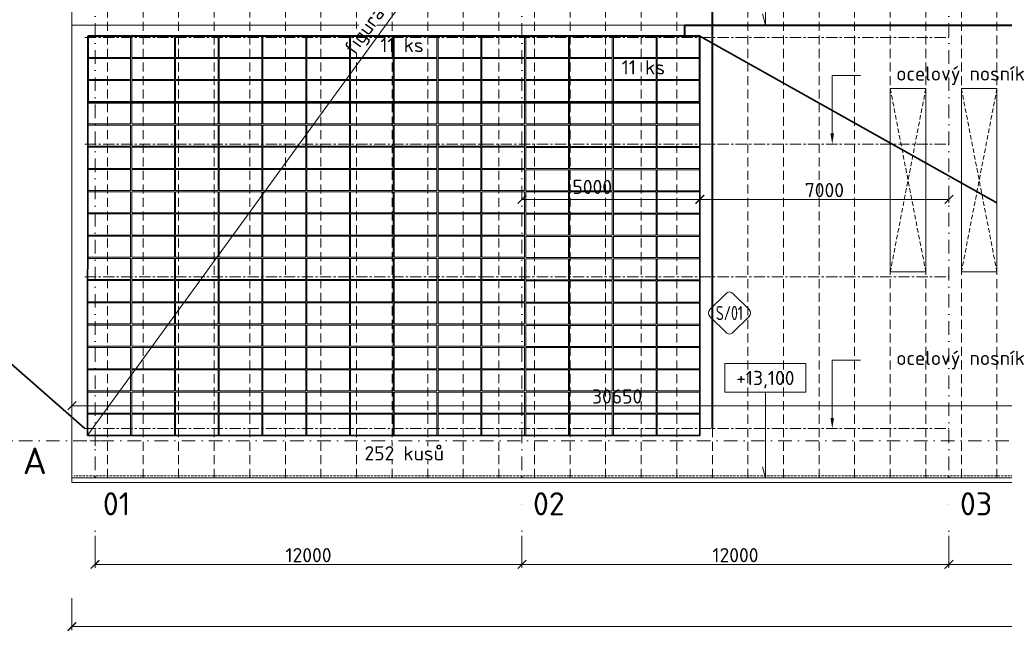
# Model space of a CAD drawing. Header units: millimetres. Extents: x 5450 to 1919026, y -34905 to 130825.
# Tile 2 of 154: x 65670 to 93343, y 24812 to 42020. Entities that reach past the tile are written whole.
import ezdxf
from ezdxf import colors
from ezdxf.entities.mleader import LeaderData, LeaderLine
from ezdxf.enums import TextEntityAlignment as Align
from ezdxf.math import Vec2, Vec3

# ---------------------------------------------------------------- set-up
doc = ezdxf.new("R2010")
doc.units = ezdxf.units.MM
for name, pattern in [('CENTERX2', [101.6, 63.5, -12.7, 12.7, -12.7]), ('DASHDOT', [25.4, 12.7, -6.35, 0, -6.35]), ('DASHED', [19.05, 12.7, -6.35]), ('HIDDEN', [9.525, 6.35, -3.175]), ('ČÁRKOVANÁ', [19.05, 12.7, -6.35])]:
    doc.linetypes.add(name, pattern=pattern)
doc.layers.get('Defpoints').update_dxf_attribs({"color": 8})
for name, color, linetype, lineweight in [('____OK_NWT', 4, 'Continuous', 9), ('___FVE_návrh var.2', 6, 'Continuous', 5), ('A99_N_kce-pod', 7, 'DASHED', 20), ('A99_N_kce-pohl', 1, 'Continuous', 9), ('A99_N_koty-200', 5, 'Continuous', 5), ('A99_N_koty-vysk', 160, 'Continuous', 5), ('A99_N_txt-popis-200', 240, 'Continuous', 5), ('A99_N_txt-popis-50', 240, 'Continuous', 9), ('A99_N_znaceni 200', 5, 'Continuous', 5), ('A99_S_koty-200', 160, 'Continuous', 5), ('A99_S_osy', 1, 'CENTERX2', 5)]:
    doc.layers.add(name, color=color, linetype=linetype, lineweight=lineweight)
doc.styles.add('A99_kota', font='isocpeur.ttf', dxfattribs={"height": 2})
doc.styles.add('A99_popis', font='isocpeur.ttf')
doc.styles.add('ad_popis 100', font='isocpeur.ttf', dxfattribs={"height": 200})
doc.dimstyles.new('A99_kota_200 new', dxfattribs={"dimscale": 200, "dimtxt": 2, "dimasz": 1.2, "dimexe": 0.5, "dimexo": 1.5, "dimgap": 0.3, "dimtad": 1, "dimdec": 0, "dimzin": 3, "dimdsep": 46, "dimtxsty": 'A99_kota', "dimblk": 'ARCHTICK', "dimcen": 2.5, "dimazin": 2, "dimtfac": 0.75, "dimtdec": 0, "dimtmove": 2, "dimatfit": 0, "dimfxl": 4, "dimfxlon": 1, "dimtolj": 1, "dimtzin": 0, "dimlwd": 5, "dimlwe": 5, "dimarcsym": 0})

# ---------------------------------------------------------------- blocks, each defined once
blk = doc.blocks.new('*U20')
at = {"color": 0, "linetype": 'ByBlock'}
for p, q in [((5.7, -4), (5.7, -14.35)), ((5.7, -14.35), (5.29, -12.8))]:
    blk.add_line(p, q, dxfattribs=at)
blk.add_lwpolyline([(0, -4), (11.4, -4), (11.4, 0), (0, 0)], close=True, dxfattribs=at)
at = {"color": 0, "linetype": 'ByBlock', "style": 'A99_kota'}
for tag, p in [('VYSKA', (5.7, -2.24)), ('VYSKA_POPIS1', (5.7, -6.04)), ('VYSKA_POPIS2', (5.9, -9.54)), ('VYSKA_POPIS3', (5.9, -13.04))]:
    blk.add_attdef(tag, text='', height=2, dxfattribs=at).set_placement(p, align=Align.MIDDLE)
blk = doc.blocks.new('*U27')
at = {"color": 0, "linetype": 'ByBlock'}
for p, q in [((5.7, -4), (5.7, -16.06)), ((5.7, -16.06), (5.29, -14.52))]:
    blk.add_line(p, q, dxfattribs=at)
blk.add_lwpolyline([(0, -4), (11.4, -4), (11.4, 0), (0, 0)], close=True, dxfattribs=at)
at = {"color": 0, "linetype": 'ByBlock', "style": 'A99_kota'}
for tag, p in [('VYSKA', (5.7, -2.24)), ('VYSKA_POPIS1', (5.7, -6.04)), ('VYSKA_POPIS2', (5.9, -9.54)), ('VYSKA_POPIS3', (5.9, -13.04))]:
    blk.add_attdef(tag, text='', height=2, dxfattribs=at).set_placement(p, align=Align.MIDDLE)
blk = doc.blocks.new('*U25')
at = {"color": 0}
for p, q in [((-0.72, 4.14), (-4.15, 0.71)), ((4.14, 0.71), (0.71, 4.14)), ((-4.15, -0.72), (-0.72, -4.15)), ((0.71, -4.15), (4.14, -0.72))]:
    blk.add_line(p, q, dxfattribs=at)
for centre, start, end in [((0, 3.42), 45, 135), ((-3.43, 0), 135, 225), ((3.42, 0), 315, 45), ((0, -3.43), 225, 315)]:
    blk.add_arc(centre, 1.01, start, end, dxfattribs=at)
at = {"color": 0, "linetype": 'ByBlock', "style": 'A99_popis', "width": 0.953108}
blk.add_attdef('SKLADBA', text='', height=3, rotation=0.0103, dxfattribs=at).set_placement((-2.86, -1.51), (2.86, -1.5), align=Align.FIT)
blk = doc.blocks.new('_ArchTick')
at = {"color": 0, "linetype": 'ByBlock', "const_width": 0.15}
blk.add_lwpolyline([(-0.5, -0.5), (0.5, 0.5)], dxfattribs=at)
blk = doc.blocks.new('*D1057')
at = {"layer": 'A99_N_koty-200', "color": 0, "linetype": 'Continuous', "lineweight": 5, "transparency": 16777216}
for p, q in [((91787, 27495), (91787, 26595)), ((97787, 27495), (97787, 26595)), ((97787, 26695), (91787, 26695))]:
    blk.add_line(p, q, dxfattribs=at)
at = {"layer": 'Defpoints', "color": 0, "linetype": 'Continuous', "lineweight": 18, "transparency": 16777216}
for p in [(91787, 29570), (97787, 29570), (91787, 26695)]:
    blk.add_point(p, dxfattribs=at)
at = {"layer": 'A99_N_koty-200', "color": 0, "linetype": 'Continuous', "lineweight": 5, "transparency": 16777216, "xscale": 240, "yscale": 240, "zscale": 240, "rotation": 180}
blk.add_blockref('_ArchTick', (91787, 26695), dxfattribs=at)
at = {"layer": 'A99_N_koty-200', "color": 0, "linetype": 'Continuous', "lineweight": 5, "transparency": 16777216, "xscale": 240, "yscale": 240, "zscale": 240}
blk.add_blockref('_ArchTick', (97787, 26695), dxfattribs=at)
at = {"layer": 'A99_N_koty-200', "color": 0, "linetype": 'Continuous', "transparency": 16777216, "insert": (94787, 26955), "char_height": 400, "attachment_point": 5, "style": 'A99_kota'}
blk.add_mtext('\\A1;6000', dxfattribs=at)
blk = doc.blocks.new('*D1059')
at = {"layer": 'A99_N_koty-200', "color": 0, "linetype": 'Continuous', "lineweight": 5, "transparency": 16777216}
for p, q in [((79787, 27495), (79787, 26595)), ((91787, 27495), (91787, 26595)), ((91787, 26695), (79787, 26695))]:
    blk.add_line(p, q, dxfattribs=at)
at = {"layer": 'Defpoints', "color": 0, "linetype": 'Continuous', "lineweight": 18, "transparency": 16777216}
for p in [(79787, 29570), (91787, 29570), (79787, 26695)]:
    blk.add_point(p, dxfattribs=at)
at = {"layer": 'A99_N_koty-200', "color": 0, "linetype": 'Continuous', "lineweight": 5, "transparency": 16777216, "xscale": 240, "yscale": 240, "zscale": 240, "rotation": 180}
blk.add_blockref('_ArchTick', (79787, 26695), dxfattribs=at)
at = {"layer": 'A99_N_koty-200', "color": 0, "linetype": 'Continuous', "lineweight": 5, "transparency": 16777216, "xscale": 240, "yscale": 240, "zscale": 240}
blk.add_blockref('_ArchTick', (91787, 26695), dxfattribs=at)
at = {"layer": 'A99_N_koty-200', "color": 0, "linetype": 'Continuous', "transparency": 16777216, "insert": (85787, 26955), "char_height": 400, "attachment_point": 5, "style": 'A99_kota'}
blk.add_mtext('\\A1;12000', dxfattribs=at)
blk = doc.blocks.new('*D1061')
at = {"layer": 'A99_N_koty-200', "color": 0, "linetype": 'Continuous', "lineweight": 5, "transparency": 16777216}
for p, q in [((67787, 27495), (67787, 26595)), ((79787, 27495), (79787, 26595)), ((79787, 26695), (67787, 26695))]:
    blk.add_line(p, q, dxfattribs=at)
at = {"layer": 'Defpoints', "color": 0, "linetype": 'Continuous', "lineweight": 18, "transparency": 16777216}
for p in [(67787, 29570), (79787, 29570), (67787, 26695)]:
    blk.add_point(p, dxfattribs=at)
at = {"layer": 'A99_N_koty-200', "color": 0, "linetype": 'Continuous', "lineweight": 5, "transparency": 16777216, "xscale": 240, "yscale": 240, "zscale": 240, "rotation": 180}
blk.add_blockref('_ArchTick', (67787, 26695), dxfattribs=at)
at = {"layer": 'A99_N_koty-200', "color": 0, "linetype": 'Continuous', "lineweight": 5, "transparency": 16777216, "xscale": 240, "yscale": 240, "zscale": 240}
blk.add_blockref('_ArchTick', (79787, 26695), dxfattribs=at)
at = {"layer": 'A99_N_koty-200', "color": 0, "linetype": 'Continuous', "transparency": 16777216, "insert": (73787, 26955), "char_height": 400, "attachment_point": 5, "style": 'A99_kota'}
blk.add_mtext('\\A1;12000', dxfattribs=at)
blk = doc.blocks.new('*D1063')
at = {"layer": 'A99_N_koty-200', "color": 0, "linetype": 'Continuous', "lineweight": 5, "transparency": 16777216}
for p, q in [((67137, 25745), (67137, 24845)), ((206663, 25745), (206663, 24845)), ((206663, 24945), (67137, 24945))]:
    blk.add_line(p, q, dxfattribs=at)
at = {"layer": 'Defpoints', "color": 0, "linetype": 'Continuous', "lineweight": 18, "transparency": 16777216}
for p in [(67137, 28875), (206663, 28875), (67137, 24945)]:
    blk.add_point(p, dxfattribs=at)
at = {"layer": 'A99_N_koty-200', "color": 0, "linetype": 'Continuous', "lineweight": 5, "transparency": 16777216, "xscale": 240, "yscale": 240, "zscale": 240, "rotation": 180}
blk.add_blockref('_ArchTick', (67137, 24945), dxfattribs=at)
at = {"layer": 'A99_N_koty-200', "color": 0, "linetype": 'Continuous', "lineweight": 5, "transparency": 16777216, "xscale": 240, "yscale": 240, "zscale": 240}
blk.add_blockref('_ArchTick', (206663, 24945), dxfattribs=at)
at = {"layer": 'A99_N_koty-200', "color": 0, "linetype": 'Continuous', "transparency": 16777216, "insert": (136900, 25205), "char_height": 400, "attachment_point": 5, "style": 'A99_kota'}
blk.add_mtext('\\A1;139526', dxfattribs=at)
blk = doc.blocks.new('*D1243')
at = {"layer": 'A99_N_koty-200', "color": 0, "linetype": 'Continuous', "lineweight": 5, "transparency": 16777216}
for p, q in [((67137, 30360), (67137, 31260)), ((67137, 31160), (97787, 31160)), ((97787, 30360), (97787, 31260))]:
    blk.add_line(p, q, dxfattribs=at)
at = {"layer": 'Defpoints', "color": 0, "linetype": 'Continuous', "lineweight": 18, "transparency": 16777216}
for p in [(97787, 31160), (67137, 29130), (97787, 29090)]:
    blk.add_point(p, dxfattribs=at)
at = {"layer": 'A99_N_koty-200', "color": 0, "linetype": 'Continuous', "lineweight": 5, "transparency": 16777216, "xscale": 240, "yscale": 240, "zscale": 240, "rotation": 180}
blk.add_blockref('_ArchTick', (67137, 31160), dxfattribs=at)
at = {"layer": 'A99_N_koty-200', "color": 0, "linetype": 'Continuous', "lineweight": 5, "transparency": 16777216, "xscale": 240, "yscale": 240, "zscale": 240}
blk.add_blockref('_ArchTick', (97787, 31160), dxfattribs=at)
at = {"layer": 'A99_N_koty-200', "color": 0, "linetype": 'Continuous', "transparency": 16777216, "insert": (82462, 31420), "char_height": 400, "attachment_point": 5, "style": 'A99_kota'}
blk.add_mtext('\\A1;30650', dxfattribs=at)
blk = doc.blocks.new('*D1741')
at = {"layer": 'A99_N_koty-200', "color": 0, "linetype": 'Continuous', "lineweight": 5, "transparency": 16777216}
for p, q in [((79787, 36965), (79787, 37065)), ((79787, 36965), (84787, 36965)), ((84787, 36965), (84787, 36865))]:
    blk.add_line(p, q, dxfattribs=at)
at = {"layer": 'Defpoints', "color": 0, "linetype": 'Continuous', "lineweight": 18, "transparency": 16777216}
for p in [(79787, 36965), (84787, 36965), (84787, 36965)]:
    blk.add_point(p, dxfattribs=at)
at = {"layer": 'A99_N_koty-200', "color": 0, "linetype": 'Continuous', "lineweight": 5, "transparency": 16777216, "xscale": 240, "yscale": 240, "zscale": 240, "rotation": 180}
blk.add_blockref('_ArchTick', (79787, 36965), dxfattribs=at)
at = {"layer": 'A99_N_koty-200', "color": 0, "linetype": 'Continuous', "lineweight": 5, "transparency": 16777216, "xscale": 240, "yscale": 240, "zscale": 240}
blk.add_blockref('_ArchTick', (84787, 36965), dxfattribs=at)
at = {"layer": 'A99_N_koty-200', "color": 0, "linetype": 'Continuous', "transparency": 16777216, "insert": (81762, 37315), "char_height": 400, "attachment_point": 5, "style": 'A99_kota'}
blk.add_mtext('\\A1;5000', dxfattribs=at)
blk = doc.blocks.new('*D1743')
at = {"layer": 'A99_N_koty-200', "color": 0, "linetype": 'Continuous', "lineweight": 5, "transparency": 16777216}
for p, q in [((84787, 36965), (84787, 37065)), ((84787, 36965), (91787, 36965)), ((91787, 36965), (91787, 36865))]:
    blk.add_line(p, q, dxfattribs=at)
at = {"layer": 'Defpoints', "color": 0, "linetype": 'Continuous', "lineweight": 18, "transparency": 16777216}
for p in [(84787, 36965), (91787, 36965), (91787, 36965)]:
    blk.add_point(p, dxfattribs=at)
at = {"layer": 'A99_N_koty-200', "color": 0, "linetype": 'Continuous', "lineweight": 5, "transparency": 16777216, "xscale": 240, "yscale": 240, "zscale": 240, "rotation": 180}
blk.add_blockref('_ArchTick', (84787, 36965), dxfattribs=at)
at = {"layer": 'A99_N_koty-200', "color": 0, "linetype": 'Continuous', "lineweight": 5, "transparency": 16777216, "xscale": 240, "yscale": 240, "zscale": 240}
blk.add_blockref('_ArchTick', (91787, 36965), dxfattribs=at)
at = {"layer": 'A99_N_koty-200', "color": 0, "linetype": 'Continuous', "transparency": 16777216, "insert": (88287, 37225), "char_height": 400, "attachment_point": 5, "style": 'A99_kota'}
blk.add_mtext('\\A1;7000', dxfattribs=at)

msp = doc.modelspace()

# ---------------------------------------------------------------- linework, layer by layer
at = {"layer": '____OK_NWT', "color": 7, "linetype": 'Continuous', "lineweight": 35, "ltscale": 0.5}
msp.add_line((84787.3, 41555), (93137.3, 36867.5), dxfattribs=at)
at = {"layer": '____OK_NWT', "color": 31, "linetype": 'Continuous', "lineweight": 40, "ltscale": 0.5, "true_color": 0xfecc66}
for points in [[(85137.3, 30517.5), (85137.3, 39382.5), (85137.3, 54947.5), (85447, 54945), (84962.3, 54947.5)], [(84367.3, 41555), (84367.3, 41870), (109787.3, 41870)]]:
    msp.add_lwpolyline(points, dxfattribs=at)
at = {"layer": '____OK_NWT', "color": 7, "linetype": 'Continuous', "lineweight": 35, "ltscale": 0.5}
for points in [[(67587.3, 39680), (84787.3, 39680), (84787.3, 30325), (67576.4, 30325), (67587.3, 39680)], [(67504.8, 30517.5), (63882.3, 33692.5)]]:
    msp.add_lwpolyline(points, dxfattribs=at)
at = {"layer": '___FVE_návrh var.2', "linetype": 'Continuous', "lineweight": 5, "ltscale": 0.5}
msp.add_lwpolyline([(67587.3, 30340), (84787.3, 54025)], dxfattribs=at)
at = {"layer": '___FVE_návrh var.2', "color": 3, "lineweight": 5, "ltscale": 2}
for points in [[(68787.3, 41555), (68787.3, 40960), (67587.3, 40960), (67587.3, 41555)], [(70017.3, 41555), (70017.3, 40960), (68817.3, 40960), (68817.3, 41555)], [(71247.3, 41555), (71247.3, 40960), (70047.3, 40960), (70047.3, 41555)], [(72477.3, 41555), (72477.3, 40960), (71277.3, 40960), (71277.3, 41555)], [(73707.3, 41555), (73707.3, 40960), (72507.3, 40960), (72507.3, 41555)], [(78632.3, 41555), (78632.3, 40960), (77432.3, 40960), (77432.3, 41555)], [(79862.3, 41555), (79862.3, 40960), (78662.3, 40960), (78662.3, 41555)], [(79892.3, 40960), (79892.3, 41555), (81092.3, 41555), (81092.3, 40960)], [(68787.3, 40305), (68787.3, 39710), (67587.3, 39710), (67587.3, 40305)], [(70017.3, 40305), (70017.3, 39710), (68817.3, 39710), (68817.3, 40305)], [(71247.3, 40305), (71247.3, 39710), (70047.3, 39710), (70047.3, 40305)], [(72477.3, 40305), (72477.3, 39710), (71277.3, 39710), (71277.3, 40305)], [(73707.3, 40305), (73707.3, 39710), (72507.3, 39710), (72507.3, 40305)], [(74937.3, 40305), (74937.3, 39710), (73737.3, 39710), (73737.3, 40305)], [(76167.3, 40305), (76167.3, 39710), (74967.3, 39710), (74967.3, 40305)], [(77397.3, 40305), (77397.3, 39710), (76197.3, 39710), (76197.3, 40305)], [(78632.3, 40305), (78632.3, 39710), (77432.3, 39710), (77432.3, 40305)], [(79862.3, 40305), (79862.3, 39710), (78662.3, 39710), (78662.3, 40305)], [(68787.3, 36555), (68787.3, 35960), (67587.3, 35960), (67587.3, 36555)], [(71247.3, 36555), (71247.3, 35960), (70047.3, 35960), (70047.3, 36555)], [(73707.3, 36555), (73707.3, 35960), (72507.3, 35960), (72507.3, 36555)], [(76167.3, 36555), (76167.3, 35960), (74967.3, 35960), (74967.3, 36555)], [(78632.3, 36555), (78632.3, 35960), (77432.3, 35960), (77432.3, 36555)], [(79892.3, 35955), (79892.3, 36550), (81092.3, 36550), (81092.3, 35955)], [(82357.3, 35955), (82357.3, 36550), (83557.3, 36550), (83557.3, 35955)], [(68787.3, 35930), (68787.3, 35335), (67587.3, 35335), (67587.3, 35930)], [(71247.3, 35930), (71247.3, 35335), (70047.3, 35335), (70047.3, 35930)], [(73707.3, 35930), (73707.3, 35335), (72507.3, 35335), (72507.3, 35930)], [(76167.3, 35930), (76167.3, 35335), (74967.3, 35335), (74967.3, 35930)], [(78632.3, 35930), (78632.3, 35335), (77432.3, 35335), (77432.3, 35930)], [(79892.3, 35325), (79892.3, 35920), (81092.3, 35920), (81092.3, 35325)], [(82357.3, 35325), (82357.3, 35920), (83557.3, 35920), (83557.3, 35325)], [(68787.3, 35305), (68787.3, 34710), (67587.3, 34710), (67587.3, 35305)], [(71247.3, 35305), (71247.3, 34710), (70047.3, 34710), (70047.3, 35305)], [(73707.3, 35305), (73707.3, 34710), (72507.3, 34710), (72507.3, 35305)], [(76167.3, 35305), (76167.3, 34710), (74967.3, 34710), (74967.3, 35305)], [(78632.3, 35305), (78632.3, 34710), (77432.3, 34710), (77432.3, 35305)], [(79892.3, 34700), (79892.3, 35295), (81092.3, 35295), (81092.3, 34700)], [(82357.3, 34700), (82357.3, 35295), (83557.3, 35295), (83557.3, 34700)], [(68787.3, 34680), (68787.3, 34085), (67587.3, 34085), (67587.3, 34680)], [(71247.3, 34680), (71247.3, 34085), (70047.3, 34085), (70047.3, 34680)], [(73707.3, 34680), (73707.3, 34085), (72507.3, 34085), (72507.3, 34680)], [(76167.3, 34680), (76167.3, 34085), (74967.3, 34085), (74967.3, 34680)], [(78632.3, 34680), (78632.3, 34085), (77432.3, 34085), (77432.3, 34680)], [(79892.3, 34075), (79892.3, 34670), (81092.3, 34670), (81092.3, 34075)], [(82357.3, 34075), (82357.3, 34670), (83557.3, 34670), (83557.3, 34075)], [(68787.3, 34055), (68787.3, 33460), (67587.3, 33460), (67587.3, 34055)], [(71247.3, 34055), (71247.3, 33460), (70047.3, 33460), (70047.3, 34055)], [(73707.3, 34055), (73707.3, 33460), (72507.3, 33460), (72507.3, 34055)], [(76167.3, 34055), (76167.3, 33460), (74967.3, 33460), (74967.3, 34055)], [(78632.3, 34055), (78632.3, 33460), (77432.3, 33460), (77432.3, 34055)], [(79892.3, 33450), (79892.3, 34045), (81092.3, 34045), (81092.3, 33450)], [(82357.3, 33450), (82357.3, 34045), (83557.3, 34045), (83557.3, 33450)], [(68787.3, 33430), (68787.3, 32835), (67587.3, 32835), (67587.3, 33430)], [(71247.3, 33430), (71247.3, 32835), (70047.3, 32835), (70047.3, 33430)], [(73707.3, 33430), (73707.3, 32835), (72507.3, 32835), (72507.3, 33430)], [(76167.3, 33430), (76167.3, 32835), (74967.3, 32835), (74967.3, 33430)], [(78632.3, 33430), (78632.3, 32835), (77432.3, 32835), (77432.3, 33430)], [(79892.3, 32825), (79892.3, 33420), (81092.3, 33420), (81092.3, 32825)], [(82357.3, 32825), (82357.3, 33420), (83557.3, 33420), (83557.3, 32825)], [(68787.3, 32795), (68787.3, 32200), (67587.3, 32200), (67587.3, 32795)], [(71247.3, 32795), (71247.3, 32200), (70047.3, 32200), (70047.3, 32795)], [(73707.3, 32795), (73707.3, 32200), (72507.3, 32200), (72507.3, 32795)], [(76167.3, 32795), (76167.3, 32200), (74967.3, 32200), (74967.3, 32795)], [(78632.3, 32795), (78632.3, 32200), (77432.3, 32200), (77432.3, 32795)], [(79892.3, 32200), (79892.3, 32795), (81092.3, 32795), (81092.3, 32200)], [(82357.3, 32200), (82357.3, 32795), (83557.3, 32795), (83557.3, 32200)], [(68787.3, 32170), (68787.3, 31575), (67587.3, 31575), (67587.3, 32170)], [(71247.3, 32170), (71247.3, 31575), (70047.3, 31575), (70047.3, 32170)], [(73707.3, 32170), (73707.3, 31575), (72507.3, 31575), (72507.3, 32170)], [(76167.3, 32170), (76167.3, 31575), (74967.3, 31575), (74967.3, 32170)], [(78632.3, 32170), (78632.3, 31575), (77432.3, 31575), (77432.3, 32170)], [(79892.3, 31575), (79892.3, 32170), (81092.3, 32170), (81092.3, 31575)], [(82357.3, 31575), (82357.3, 32170), (83557.3, 32170), (83557.3, 31575)], [(68787.3, 31545), (68787.3, 30950), (67587.3, 30950), (67587.3, 31545)], [(71247.3, 31545), (71247.3, 30950), (70047.3, 30950), (70047.3, 31545)], [(73707.3, 31545), (73707.3, 30950), (72507.3, 30950), (72507.3, 31545)], [(76167.3, 31545), (76167.3, 30950), (74967.3, 30950), (74967.3, 31545)], [(78632.3, 31545), (78632.3, 30950), (77432.3, 30950), (77432.3, 31545)], [(79892.3, 30950), (79892.3, 31545), (81092.3, 31545), (81092.3, 30950)], [(82357.3, 30950), (82357.3, 31545), (83557.3, 31545), (83557.3, 30950)], [(68787.3, 30920), (68787.3, 30325), (67587.3, 30325), (67587.3, 30920)], [(71247.3, 30920), (71247.3, 30325), (70047.3, 30325), (70047.3, 30920)], [(73707.3, 30920), (73707.3, 30325), (72507.3, 30325), (72507.3, 30920)], [(76167.3, 30920), (76167.3, 30325), (74967.3, 30325), (74967.3, 30920)], [(78632.3, 30920), (78632.3, 30325), (77432.3, 30325), (77432.3, 30920)], [(79892.3, 30325), (79892.3, 30920), (81092.3, 30920), (81092.3, 30325)], [(82357.3, 30325), (82357.3, 30920), (83557.3, 30920), (83557.3, 30325)]]:
    msp.add_lwpolyline(points, close=True, dxfattribs=at)
at = {"layer": '___FVE_návrh var.2', "color": 4, "lineweight": 5, "ltscale": 2}
for points in [[(81122.3, 40960), (81122.3, 41555), (82322.3, 41555), (82322.3, 40960)], [(82357.3, 40960), (82357.3, 41555), (83557.3, 41555), (83557.3, 40960)], [(83587.3, 40960), (83587.3, 41555), (84787.3, 41555), (84787.3, 40960)], [(79892.3, 40335), (79892.3, 40930), (81092.3, 40930), (81092.3, 40335)], [(81122.3, 40335), (81122.3, 40930), (82322.3, 40930), (82322.3, 40335)], [(82357.3, 40335), (82357.3, 40930), (83557.3, 40930), (83557.3, 40335)], [(83587.3, 40335), (83587.3, 40930), (84787.3, 40930), (84787.3, 40335)], [(79892.3, 39710), (79892.3, 40305), (81092.3, 40305), (81092.3, 39710)], [(81122.3, 39710), (81122.3, 40305), (82322.3, 40305), (82322.3, 39710)], [(82357.3, 39710), (82357.3, 40305), (83557.3, 40305), (83557.3, 39710)], [(83587.3, 39710), (83587.3, 40305), (84787.3, 40305), (84787.3, 39710)]]:
    msp.add_lwpolyline(points, close=True, dxfattribs=at)
at = {"layer": '___FVE_návrh var.2', "color": 5, "lineweight": 5, "ltscale": 2}
for points in [[(68787.3, 40930), (68787.3, 40335), (67587.3, 40335), (67587.3, 40930)], [(70017.3, 40930), (70017.3, 40335), (68817.3, 40335), (68817.3, 40930)], [(71247.3, 40930), (71247.3, 40335), (70047.3, 40335), (70047.3, 40930)], [(72477.3, 40930), (72477.3, 40335), (71277.3, 40335), (71277.3, 40930)], [(73707.3, 40930), (73707.3, 40335), (72507.3, 40335), (72507.3, 40930)], [(78632.3, 40930), (78632.3, 40335), (77432.3, 40335), (77432.3, 40930)], [(79862.3, 40930), (79862.3, 40335), (78662.3, 40335), (78662.3, 40930)], [(70017.3, 36555), (70017.3, 35960), (68817.3, 35960), (68817.3, 36555)], [(72477.3, 36555), (72477.3, 35960), (71277.3, 35960), (71277.3, 36555)], [(74937.3, 36555), (74937.3, 35960), (73737.3, 35960), (73737.3, 36555)], [(77397.3, 36555), (77397.3, 35960), (76197.3, 35960), (76197.3, 36555)], [(79862.3, 36555), (79862.3, 35960), (78662.3, 35960), (78662.3, 36555)], [(81122.3, 35955), (81122.3, 36550), (82322.3, 36550), (82322.3, 35955)], [(83587.3, 35955), (83587.3, 36550), (84787.3, 36550), (84787.3, 35955)], [(70017.3, 35930), (70017.3, 35335), (68817.3, 35335), (68817.3, 35930)], [(72477.3, 35930), (72477.3, 35335), (71277.3, 35335), (71277.3, 35930)], [(74937.3, 35930), (74937.3, 35335), (73737.3, 35335), (73737.3, 35930)], [(77397.3, 35930), (77397.3, 35335), (76197.3, 35335), (76197.3, 35930)], [(79862.3, 35930), (79862.3, 35335), (78662.3, 35335), (78662.3, 35930)], [(81122.3, 35325), (81122.3, 35920), (82322.3, 35920), (82322.3, 35325)], [(83587.3, 35325), (83587.3, 35920), (84787.3, 35920), (84787.3, 35325)], [(70017.3, 35305), (70017.3, 34710), (68817.3, 34710), (68817.3, 35305)], [(72477.3, 35305), (72477.3, 34710), (71277.3, 34710), (71277.3, 35305)], [(74937.3, 35305), (74937.3, 34710), (73737.3, 34710), (73737.3, 35305)], [(77397.3, 35305), (77397.3, 34710), (76197.3, 34710), (76197.3, 35305)], [(79862.3, 35305), (79862.3, 34710), (78662.3, 34710), (78662.3, 35305)], [(81122.3, 34700), (81122.3, 35295), (82322.3, 35295), (82322.3, 34700)], [(83587.3, 34700), (83587.3, 35295), (84787.3, 35295), (84787.3, 34700)], [(70017.3, 34680), (70017.3, 34085), (68817.3, 34085), (68817.3, 34680)], [(72477.3, 34680), (72477.3, 34085), (71277.3, 34085), (71277.3, 34680)], [(74937.3, 34680), (74937.3, 34085), (73737.3, 34085), (73737.3, 34680)], [(77397.3, 34680), (77397.3, 34085), (76197.3, 34085), (76197.3, 34680)], [(79862.3, 34680), (79862.3, 34085), (78662.3, 34085), (78662.3, 34680)], [(81122.3, 34075), (81122.3, 34670), (82322.3, 34670), (82322.3, 34075)], [(83587.3, 34075), (83587.3, 34670), (84787.3, 34670), (84787.3, 34075)], [(70017.3, 34055), (70017.3, 33460), (68817.3, 33460), (68817.3, 34055)], [(72477.3, 34055), (72477.3, 33460), (71277.3, 33460), (71277.3, 34055)], [(74937.3, 34055), (74937.3, 33460), (73737.3, 33460), (73737.3, 34055)], [(77397.3, 34055), (77397.3, 33460), (76197.3, 33460), (76197.3, 34055)], [(79862.3, 34055), (79862.3, 33460), (78662.3, 33460), (78662.3, 34055)], [(81122.3, 33450), (81122.3, 34045), (82322.3, 34045), (82322.3, 33450)], [(83587.3, 33450), (83587.3, 34045), (84787.3, 34045), (84787.3, 33450)], [(70017.3, 33430), (70017.3, 32835), (68817.3, 32835), (68817.3, 33430)], [(72477.3, 33430), (72477.3, 32835), (71277.3, 32835), (71277.3, 33430)], [(74937.3, 33430), (74937.3, 32835), (73737.3, 32835), (73737.3, 33430)], [(77397.3, 33430), (77397.3, 32835), (76197.3, 32835), (76197.3, 33430)], [(79862.3, 33430), (79862.3, 32835), (78662.3, 32835), (78662.3, 33430)], [(81122.3, 32825), (81122.3, 33420), (82322.3, 33420), (82322.3, 32825)], [(83587.3, 32825), (83587.3, 33420), (84787.3, 33420), (84787.3, 32825)], [(70017.3, 32795), (70017.3, 32200), (68817.3, 32200), (68817.3, 32795)], [(72477.3, 32795), (72477.3, 32200), (71277.3, 32200), (71277.3, 32795)], [(74937.3, 32795), (74937.3, 32200), (73737.3, 32200), (73737.3, 32795)], [(77397.3, 32795), (77397.3, 32200), (76197.3, 32200), (76197.3, 32795)], [(79862.3, 32795), (79862.3, 32200), (78662.3, 32200), (78662.3, 32795)], [(81122.3, 32200), (81122.3, 32795), (82322.3, 32795), (82322.3, 32200)], [(83587.3, 32200), (83587.3, 32795), (84787.3, 32795), (84787.3, 32200)], [(70017.3, 32170), (70017.3, 31575), (68817.3, 31575), (68817.3, 32170)], [(72477.3, 32170), (72477.3, 31575), (71277.3, 31575), (71277.3, 32170)], [(74937.3, 32170), (74937.3, 31575), (73737.3, 31575), (73737.3, 32170)], [(77397.3, 32170), (77397.3, 31575), (76197.3, 31575), (76197.3, 32170)], [(79862.3, 32170), (79862.3, 31575), (78662.3, 31575), (78662.3, 32170)], [(81122.3, 31575), (81122.3, 32170), (82322.3, 32170), (82322.3, 31575)], [(83587.3, 31575), (83587.3, 32170), (84787.3, 32170), (84787.3, 31575)], [(70017.3, 31545), (70017.3, 30950), (68817.3, 30950), (68817.3, 31545)], [(72477.3, 31545), (72477.3, 30950), (71277.3, 30950), (71277.3, 31545)], [(74937.3, 31545), (74937.3, 30950), (73737.3, 30950), (73737.3, 31545)], [(77397.3, 31545), (77397.3, 30950), (76197.3, 30950), (76197.3, 31545)], [(79862.3, 31545), (79862.3, 30950), (78662.3, 30950), (78662.3, 31545)], [(81122.3, 30950), (81122.3, 31545), (82322.3, 31545), (82322.3, 30950)], [(83587.3, 30950), (83587.3, 31545), (84787.3, 31545), (84787.3, 30950)], [(70017.3, 30920), (70017.3, 30325), (68817.3, 30325), (68817.3, 30920)], [(72477.3, 30920), (72477.3, 30325), (71277.3, 30325), (71277.3, 30920)], [(74937.3, 30920), (74937.3, 30325), (73737.3, 30325), (73737.3, 30920)], [(77397.3, 30920), (77397.3, 30325), (76197.3, 30325), (76197.3, 30920)], [(79862.3, 30920), (79862.3, 30325), (78662.3, 30325), (78662.3, 30920)], [(81122.3, 30325), (81122.3, 30920), (82322.3, 30920), (82322.3, 30325)], [(83587.3, 30325), (83587.3, 30920), (84787.3, 30920), (84787.3, 30325)]]:
    msp.add_lwpolyline(points, close=True, dxfattribs=at)
at = {"layer": '___FVE_návrh var.2', "color": 32, "lineweight": 5, "ltscale": 2, "true_color": 0xcd6928}
for points in [[(68787.3, 39680), (68787.3, 39085), (67587.3, 39085), (67587.3, 39680)], [(70017.3, 39680), (70017.3, 39085), (68817.3, 39085), (68817.3, 39680)], [(73707.3, 39680), (73707.3, 39085), (72507.3, 39085), (72507.3, 39680)], [(74937.3, 39680), (74937.3, 39085), (73737.3, 39085), (73737.3, 39680)], [(78632.3, 39680), (78632.3, 39085), (77432.3, 39085), (77432.3, 39680)], [(79862.3, 39680), (79862.3, 39085), (78662.3, 39085), (78662.3, 39680)], [(82357.3, 39085), (82357.3, 39680), (83557.3, 39680), (83557.3, 39085)], [(83587.3, 39085), (83587.3, 39680), (84787.3, 39680), (84787.3, 39085)], [(68787.3, 39055), (68787.3, 38460), (67587.3, 38460), (67587.3, 39055)], [(70017.3, 39055), (70017.3, 38460), (68817.3, 38460), (68817.3, 39055)], [(73707.3, 39055), (73707.3, 38460), (72507.3, 38460), (72507.3, 39055)], [(74937.3, 39055), (74937.3, 38460), (73737.3, 38460), (73737.3, 39055)], [(78632.3, 39055), (78632.3, 38460), (77432.3, 38460), (77432.3, 39055)], [(79862.3, 39055), (79862.3, 38460), (78662.3, 38460), (78662.3, 39055)], [(82357.3, 38455), (82357.3, 39050), (83557.3, 39050), (83557.3, 38455)], [(83587.3, 38455), (83587.3, 39050), (84787.3, 39050), (84787.3, 38455)], [(68787.3, 38430), (68787.3, 37835), (67587.3, 37835), (67587.3, 38430)], [(70017.3, 38430), (70017.3, 37835), (68817.3, 37835), (68817.3, 38430)], [(73707.3, 38430), (73707.3, 37835), (72507.3, 37835), (72507.3, 38430)], [(74937.3, 38430), (74937.3, 37835), (73737.3, 37835), (73737.3, 38430)], [(78632.3, 38430), (78632.3, 37835), (77432.3, 37835), (77432.3, 38430)], [(79862.3, 38430), (79862.3, 37835), (78662.3, 37835), (78662.3, 38430)], [(82357.3, 37830), (82357.3, 38425), (83557.3, 38425), (83557.3, 37830)], [(83587.3, 37830), (83587.3, 38425), (84787.3, 38425), (84787.3, 37830)], [(68787.3, 37805), (68787.3, 37210), (67587.3, 37210), (67587.3, 37805)], [(70017.3, 37805), (70017.3, 37210), (68817.3, 37210), (68817.3, 37805)], [(73707.3, 37805), (73707.3, 37210), (72507.3, 37210), (72507.3, 37805)], [(74937.3, 37805), (74937.3, 37210), (73737.3, 37210), (73737.3, 37805)], [(78632.3, 37805), (78632.3, 37210), (77432.3, 37210), (77432.3, 37805)], [(79862.3, 37805), (79862.3, 37210), (78662.3, 37210), (78662.3, 37805)], [(82357.3, 37205), (82357.3, 37800), (83557.3, 37800), (83557.3, 37205)], [(83587.3, 37205), (83587.3, 37800), (84787.3, 37800), (84787.3, 37205)], [(68787.3, 37180), (68787.3, 36585), (67587.3, 36585), (67587.3, 37180)], [(70017.3, 37180), (70017.3, 36585), (68817.3, 36585), (68817.3, 37180)], [(73707.3, 37180), (73707.3, 36585), (72507.3, 36585), (72507.3, 37180)], [(74937.3, 37180), (74937.3, 36585), (73737.3, 36585), (73737.3, 37180)], [(78632.3, 37180), (78632.3, 36585), (77432.3, 36585), (77432.3, 37180)], [(79862.3, 37180), (79862.3, 36585), (78662.3, 36585), (78662.3, 37180)], [(82357.3, 36580), (82357.3, 37175), (83557.3, 37175), (83557.3, 36580)], [(83587.3, 36580), (83587.3, 37175), (84787.3, 37175), (84787.3, 36580)]]:
    msp.add_lwpolyline(points, close=True, dxfattribs=at)
at = {"layer": '___FVE_návrh var.2', "color": 1, "lineweight": 5, "ltscale": 2}
for points in [[(71247.3, 39680), (71247.3, 39085), (70047.3, 39085), (70047.3, 39680)], [(72477.3, 39680), (72477.3, 39085), (71277.3, 39085), (71277.3, 39680)], [(76167.3, 39680), (76167.3, 39085), (74967.3, 39085), (74967.3, 39680)], [(77397.3, 39680), (77397.3, 39085), (76197.3, 39085), (76197.3, 39680)], [(79892.3, 39085), (79892.3, 39680), (81092.3, 39680), (81092.3, 39085)], [(81122.3, 39085), (81122.3, 39680), (82322.3, 39680), (82322.3, 39085)], [(71247.3, 39055), (71247.3, 38460), (70047.3, 38460), (70047.3, 39055)], [(72477.3, 39055), (72477.3, 38460), (71277.3, 38460), (71277.3, 39055)], [(76167.3, 39055), (76167.3, 38460), (74967.3, 38460), (74967.3, 39055)], [(77397.3, 39055), (77397.3, 38460), (76197.3, 38460), (76197.3, 39055)], [(79892.3, 38455), (79892.3, 39050), (81092.3, 39050), (81092.3, 38455)], [(81122.3, 38455), (81122.3, 39050), (82322.3, 39050), (82322.3, 38455)], [(71247.3, 38430), (71247.3, 37835), (70047.3, 37835), (70047.3, 38430)], [(72477.3, 38430), (72477.3, 37835), (71277.3, 37835), (71277.3, 38430)], [(76167.3, 38430), (76167.3, 37835), (74967.3, 37835), (74967.3, 38430)], [(77397.3, 38430), (77397.3, 37835), (76197.3, 37835), (76197.3, 38430)], [(79892.3, 37830), (79892.3, 38425), (81092.3, 38425), (81092.3, 37830)], [(81122.3, 37830), (81122.3, 38425), (82322.3, 38425), (82322.3, 37830)], [(71247.3, 37805), (71247.3, 37210), (70047.3, 37210), (70047.3, 37805)], [(72477.3, 37805), (72477.3, 37210), (71277.3, 37210), (71277.3, 37805)], [(76167.3, 37805), (76167.3, 37210), (74967.3, 37210), (74967.3, 37805)], [(77397.3, 37805), (77397.3, 37210), (76197.3, 37210), (76197.3, 37805)], [(79892.3, 37205), (79892.3, 37800), (81092.3, 37800), (81092.3, 37205)], [(81122.3, 37205), (81122.3, 37800), (82322.3, 37800), (82322.3, 37205)], [(71247.3, 37180), (71247.3, 36585), (70047.3, 36585), (70047.3, 37180)], [(72477.3, 37180), (72477.3, 36585), (71277.3, 36585), (71277.3, 37180)], [(76167.3, 37180), (76167.3, 36585), (74967.3, 36585), (74967.3, 37180)], [(77397.3, 37180), (77397.3, 36585), (76197.3, 36585), (76197.3, 37180)], [(79892.3, 36580), (79892.3, 37175), (81092.3, 37175), (81092.3, 36580)], [(81122.3, 36580), (81122.3, 37175), (82322.3, 37175), (82322.3, 36580)]]:
    msp.add_lwpolyline(points, close=True, dxfattribs=at)
at = {"layer": '___FVE_návrh var.2', "linetype": 'CENTERX2', "lineweight": 15, "ltscale": 5}
for points in [[(67504.8, 38520), (91787.3, 38520)], [(67504.8, 34787.5), (91787.3, 34787.5)], [(67504.8, 30517.5), (91787.3, 30517.5)]]:
    msp.add_lwpolyline(points, dxfattribs=at)
at = {"layer": 'A99_N_kce-pod', "linetype": 'HIDDEN', "lineweight": 5, "ltscale": 10}
msp.add_lwpolyline([(206662.8, 29190), (67187.3, 29190)], dxfattribs=at)
at = {"layer": 'A99_N_kce-pohl', "linetype": 'Continuous', "ltscale": 25}
msp.add_lwpolyline([(74967.3, 54610), (67137.3, 54610), (67137.3, 29130), (206662.3, 29130), (206662.3, 56520)], dxfattribs=at)
at = {"layer": 'A99_N_kce-pohl', "color": 254, "linetype": 'ČÁRKOVANÁ', "lineweight": 5, "ltscale": 20, "true_color": 0xffd9cc}
for points in [[(67137.3, 29130), (67137.3, 29130), (67137.3, 54550)], [(68137.3, 29130), (68137.3, 29130), (68137.3, 54550)], [(69137.3, 29130), (69137.3, 29130), (69137.3, 54550)], [(70137.3, 29130), (70137.3, 29130), (70137.3, 54550)], [(71137.3, 29130), (71137.3, 29130), (71137.3, 54550)], [(72137.3, 29130), (72137.3, 29130), (72137.3, 54550)], [(73137.3, 29130), (73137.3, 29130), (73137.3, 54550)], [(74137.3, 29130), (74137.3, 29130), (74137.3, 54550)], [(75137.3, 29130), (75137.3, 29130), (75137.3, 54550)], [(76137.3, 29130), (76137.3, 29130), (76137.3, 54315)], [(77137.3, 29130), (77137.3, 29130), (77137.3, 54315)], [(78137.3, 29130), (78137.3, 29130), (78137.3, 54315)], [(79137.3, 29130), (79137.3, 29130), (79137.3, 54315)], [(80137.3, 29130), (80137.3, 29130), (80137.3, 54315)], [(81137.3, 29130), (81137.3, 29130), (81137.3, 54315)], [(82137.3, 29130), (82137.3, 29130), (82137.3, 54315)], [(83137.3, 29130), (83137.3, 29130), (83137.3, 54315)], [(84137.3, 29130), (84137.3, 29130), (84137.3, 54315)], [(85137.3, 29130), (85137.3, 29130), (85137.3, 54315)], [(86137.3, 29130), (86137.3, 29130), (86137.3, 54315)], [(87137.3, 29130), (87137.3, 29130), (87137.3, 54315)], [(88137.3, 29130), (88137.3, 29130), (88137.3, 54315)], [(89137.3, 29130), (89137.3, 29130), (89137.3, 54315)], [(90137.3, 29130), (90137.3, 29130), (90137.3, 54315)], [(91137.3, 29130), (91137.3, 29130), (91137.3, 54315)], [(92137.3, 29130), (92137.3, 29130), (92137.3, 54315)], [(93137.3, 29130), (93137.3, 29130), (93137.3, 54315)]]:
    msp.add_lwpolyline(points, dxfattribs=at)
at = {"layer": 'A99_N_kce-pohl', "color": 1, "linetype": 'Continuous', "lineweight": 9, "ltscale": 25}
msp.add_lwpolyline([(206662.8, 41870), (67137.3, 41870)], dxfattribs=at)
at = {"layer": 'A99_N_kce-pohl', "linetype": 'Continuous', "lineweight": 9}
for points in [[(90137.3, 40082.5), (91137.3, 40082.5), (91137.3, 34922.5), (90137.3, 34922.5)], [(92137.3, 40082.5), (93137.3, 40082.5), (93137.3, 34922.5), (92137.3, 34922.5)]]:
    msp.add_lwpolyline(points, close=True, dxfattribs=at)
at = {"layer": 'A99_N_kce-pohl', "linetype": 'ČÁRKOVANÁ', "lineweight": 9, "ltscale": 10}
for points in [[(91137.3, 40082.5), (90137.3, 34922.5)], [(90137.3, 40082.5), (91137.3, 34922.5)], [(93137.3, 40082.5), (92137.3, 34922.5)], [(92137.3, 40082.5), (93137.3, 34922.5)]]:
    msp.add_lwpolyline(points, dxfattribs=at)
at = {"layer": 'A99_N_kce-pohl', "linetype": 'Continuous'}
msp.add_lwpolyline([(67137.3, 29000), (67137.3, 29130)], dxfattribs=at)
at = {"layer": 'A99_S_koty-200', "color": 3, "linetype": 'ByBlock', "lineweight": 5, "ltscale": 2}
for points in [[(67652.3, 30170), (67922.3, 30170)], [(67787.3, 30305), (67787.3, 30035)]]:
    msp.add_lwpolyline(points, dxfattribs=at)
at = {"layer": 'A99_S_osy', "linetype": 'DASHDOT', "lineweight": 5, "ltscale": 30}
for points in [[(67787.3, 27060), (67787.3, 59230)], [(79787.3, 27060), (79787.3, 59230)], [(91787.3, 27060), (91787.3, 59230)], [(220737.3, 30170), (65142.3, 30170)]]:
    msp.add_lwpolyline(points, dxfattribs=at)

# ---------------------------------------------------------------- block references
at = {"layer": 'A99_N_koty-vysk', "xscale": 200, "yscale": 200, "zscale": 200}
for name, p, values in [('*U20', (85487.3, 44740), {'VYSKA': '+14,500'}), ('*U27', (85487.3, 32342.5), {'VYSKA': '+13,100'})]:
    msp.add_blockref(name, p, dxfattribs=at).add_auto_attribs(values)
at = {"layer": 'A99_N_znaceni 200', "lineweight": 5}
ref = msp.add_blockref('*U25', (85617.3, 33768.4), dxfattribs=dict(at, xscale=133.3, yscale=133.3, zscale=133.3))
ref.add_attrib('SKLADBA', 'S/01', dxfattribs={"layer": '0', "color": 0, "linetype": 'ByBlock', "height": 399.9, "rotation": 0.01026, "style": 'A99_popis', "width": 0.706006}).set_placement((85235.6, 33567.7), (85997.9, 33567.8), align=Align.FIT)

# ---------------------------------------------------------------- texts
at = {"layer": 'A99_N_koty-vysk', "color": 4, "insert": (82590.1, 40879.9), "char_height": 400, "attachment_point": 1, "style": 'ad_popis 100'}
msp.add_mtext_dynamic_manual_height_columns('11 ks', width=1234.294, gutter_width=2000, heights=[769.4], dxfattribs=at)
at = {"layer": 'A99_N_txt-popis-200', "color": 1, "lineweight": 0, "insert": (65757.3, 29985), "char_height": 750, "attachment_point": 1, "style": 'ad_popis 100', "bg_fill": 3, "box_fill_scale": 1, "bg_fill_color": 256, "bg_fill_transparency": 0}
msp.add_mtext_dynamic_manual_height_columns('A', width=832.5, gutter_width=1000, heights=[0], dxfattribs=at)

# ---------------------------------------------------------------- dimensions: what is measured, and where the dimension line sits
at = {"layer": 'A99_N_koty-200', "linetype": 'Continuous'}
dim = msp.add_linear_dim(base=(84787.3, 36965), p1=(79787.3, 36965), p2=(84787.3, 36965), dimstyle='A99_kota_200 new', override={"dimscale": 0, "dimtix": 1, "dimtofl": 1, "dimtmove": 2, "dimatfit": 0}, dxfattribs=at)
dim.commit()
dim.dimension.update_dxf_attribs({"geometry": '*D1741', "text_midpoint": (81762.3, 37315), "dimtype": 160})
dim = msp.add_linear_dim(base=(91787.3, 36965), p1=(84787.3, 36965), p2=(91787.3, 36965), dimstyle='A99_kota_200 new', override={"dimscale": 0, "dimtix": 1, "dimtofl": 1, "dimtmove": 2, "dimatfit": 0}, dxfattribs=at)
dim.commit()
dim.dimension.update_dxf_attribs({"geometry": '*D1743', "text_midpoint": (88287.3, 37225)})

# ---------------------------------------------------------------- leaders
at = {"layer": 'A99_N_txt-popis-50', "lineweight": 9}
ml = msp.add_multileader_mtext('Standard', dxfattribs=at)
ml.set_content('\\A1;{\\fISOCPEUR|b1|i0|c238|p34;\\C256;ocelový nosník}', color=1, style='A99_popis')
ml.set_leader_properties(color=256, linetype='ByLayer', lineweight=-1)
ml.build(insert=Vec2(0, 0))
ml.multileader.update_dxf_attribs({"dogleg_length": 200, "arrow_head_size": 300, "scale": 200})
ctx = ml.context
ctx.base_point, ctx.scale, ctx.char_height, ctx.arrow_head_size, ctx.landing_gap_size, ctx.plane_origin = Vec3(89304.8, 40447.5), 200, 400, 300, 1000, Vec3(88752.3, 33869.2)
notes = []
notes.append((ctx, [(0, (1, 1, 0), (88504.8, 40447.5), (1, 0), 800, [(0, [(88507.3, 38520)], 0, [])])]))
ctx.mtext.insert, ctx.mtext.width, ctx.mtext.defined_height, ctx.mtext.flow_direction = Vec3(90304.8, 40705.7), 3664.376, 670, 5
ml = msp.add_multileader_mtext('Standard', dxfattribs=at)
ml.set_content('\\A1;{\\fISOCPEUR|b1|i0|c238|p34;\\C256;ocelový nosník}', color=1, style='A99_popis')
ml.set_leader_properties(color=256, linetype='ByLayer', lineweight=-1)
ml.build(insert=Vec2(0, 0))
ml.multileader.update_dxf_attribs({"dogleg_length": 200, "arrow_head_size": 300, "scale": 200})
ctx = ml.context
ctx.base_point, ctx.scale, ctx.char_height, ctx.arrow_head_size, ctx.landing_gap_size, ctx.plane_origin = Vec3(89304.8, 32445), 200, 400, 300, 1000, Vec3(88752.3, 25866.7)
notes.append((ctx, [(0, (1, 1, 0), (88504.8, 32445), (1, 0), 800, [(0, [(88507.3, 30517.5)], 0, [])])]))
ctx.mtext.insert, ctx.mtext.width, ctx.mtext.defined_height, ctx.mtext.flow_direction = Vec3(90304.8, 32703.2), 3664.376, 670, 5
for ctx, leaders in notes:
    for number, flags, end, landing, length, lines in leaders:
        leader = LeaderData()
        leader.index, (leader.has_last_leader_line, leader.has_dogleg_vector, leader.attachment_direction) = number, flags
        leader.last_leader_point, leader.dogleg_vector, leader.dogleg_length = Vec3(end), Vec3(landing), length
        for number, points, colour, breaks in lines:
            line = LeaderLine()
            line.index, line.vertices, line.color, line.breaks = number, Vec3.list(points), colors.encode_raw_color(colour), breaks
            leader.lines.append(line)
        ctx.leaders.append(leader)

# ---------------------------------------------------------------- next in the draw order: texts
at = {"layer": '___FVE_návrh var.2', "color": 5, "linetype": 'Continuous', "lineweight": 5, "ltscale": 0.5, "insert": (74747.3, 41230), "char_height": 400, "attachment_point": 1, "rotation": 54.03234, "style": 'A99_kota', "bg_fill": 3, "box_fill_scale": 1, "bg_fill_color": 256, "bg_fill_transparency": 0}
msp.add_mtext_dynamic_manual_height_columns('figura A', width=2042.852, gutter_width=2000, heights=[0], dxfattribs=at)
at = {"layer": 'A99_N_txt-popis-200', "color": 1, "lineweight": 0, "char_height": 650, "attachment_point": 1, "style": 'ad_popis 100', "bg_fill": 2}
for s, insert in [('01', (68007.3, 28725)), ('02', (80097.3, 28725)), ('03', (92097.3, 28725))]:
    msp.add_mtext_dynamic_manual_height_columns(s, width=832.5, gutter_width=1000, heights=[0], dxfattribs=dict(at, insert=insert))

# ---------------------------------------------------------------- next in the draw order: linework, layer by layer
at = {"layer": '____OK_NWT', "color": 7, "linetype": 'Continuous', "lineweight": 40, "ltscale": 0.5}
msp.add_lwpolyline([(67587.3, 41555), (67587.3, 39710), (84787.3, 39710), (84787.3, 41555), (67587.3, 41555)], dxfattribs=at)
at = {"layer": '___FVE_návrh var.2', "linetype": 'CENTERX2', "lineweight": 15, "ltscale": 5}
msp.add_lwpolyline([(67504.8, 41520), (91787.3, 41520)], dxfattribs=at)
at = {"layer": '___FVE_návrh var.2', "color": 3, "lineweight": 5, "ltscale": 2}
for points in [[(74937.3, 41555), (74937.3, 40960), (73737.3, 40960), (73737.3, 41555)], [(76167.3, 41555), (76167.3, 40960), (74967.3, 40960), (74967.3, 41555)], [(77397.3, 41555), (77397.3, 40960), (76197.3, 40960), (76197.3, 41555)]]:
    msp.add_lwpolyline(points, close=True, dxfattribs=at)
at = {"layer": '___FVE_návrh var.2', "color": 5, "lineweight": 5, "ltscale": 2}
for points in [[(74937.3, 40930), (74937.3, 40335), (73737.3, 40335), (73737.3, 40930)], [(76167.3, 40930), (76167.3, 40335), (74967.3, 40335), (74967.3, 40930)], [(77397.3, 40930), (77397.3, 40335), (76197.3, 40335), (76197.3, 40930)]]:
    msp.add_lwpolyline(points, close=True, dxfattribs=at)
at = {"layer": 'A99_N_kce-pohl', "linetype": 'Continuous'}
msp.add_lwpolyline([(206662.3, 29000), (67137.3, 29000)], dxfattribs=at)

# ---------------------------------------------------------------- next in the draw order: texts
at = {"layer": 'A99_N_koty-vysk', "color": 3, "insert": (75806.3, 41505.4), "char_height": 400, "attachment_point": 1, "style": 'ad_popis 100'}
msp.add_mtext_dynamic_manual_height_columns('11 ks', width=1234.294, gutter_width=2000, heights=[769.4], dxfattribs=at)

# ---------------------------------------------------------------- next in the draw order: dimensions: what is measured, and where the dimension line sits
at = {"layer": 'A99_N_koty-200', "linetype": 'Continuous'}
for base, p1, p2, picture, middle in [((79787.3, 26695), (91787.3, 29570), (79787.3, 29570), '*D1059', (85787.3, 26955)), ((91787.3, 26695), (97787.3, 29570), (91787.3, 29570), '*D1057', (94787.3, 26955))]:
    dim = msp.add_linear_dim(base=base, p1=p1, p2=p2, angle=180, dimstyle='A99_kota_200 new', override={"dimscale": 0, "dimtix": 1, "dimtofl": 1, "dimtmove": 1, "dimatfit": 1}, dxfattribs=at)
    dim.commit()
    dim.dimension.update_dxf_attribs({"geometry": picture, "text_midpoint": middle})

# ---------------------------------------------------------------- next in the draw order: texts
at = {"layer": '___FVE_návrh var.2', "linetype": 'Continuous', "lineweight": 5, "ltscale": 2, "insert": (75359.8, 30020), "char_height": 400, "attachment_point": 1, "style": 'A99_kota', "bg_fill": 3, "box_fill_scale": 1, "bg_fill_color": 256, "bg_fill_transparency": 0}
msp.add_mtext_dynamic_manual_height_columns('\\A1;252 kusů', width=2229.734, gutter_width=100, heights=[0], dxfattribs=at)

# ---------------------------------------------------------------- next in the draw order: dimensions: what is measured, and where the dimension line sits
at = {"layer": 'A99_N_koty-200', "linetype": 'Continuous'}
dim = msp.add_linear_dim(base=(97787.3, 31160), p1=(67137.3, 29130), p2=(97787.3, 29090), dimstyle='A99_kota_200 new', override={"dimscale": 0, "dimtix": 1, "dimtofl": 1, "dimtmove": 2, "dimatfit": 3}, dxfattribs=at)
dim.commit()
dim.dimension.update_dxf_attribs({"geometry": '*D1243', "text_midpoint": (82462.3, 31420)})
for base, p1, p2, picture, middle in [((67787.3, 26695), (79787.3, 29570), (67787.3, 29570), '*D1061', (73787.3, 26955)), ((67137.303, 24945.0023), (206662.8487, 28875.0023), (67137.303, 28875.0023), '*D1063', (136900.0758, 25205.0023))]:
    dim = msp.add_linear_dim(base=base, p1=p1, p2=p2, angle=180, dimstyle='A99_kota_200 new', override={"dimscale": 0, "dimtix": 1, "dimtofl": 1, "dimtmove": 1, "dimatfit": 1}, dxfattribs=at)
    dim.commit()
    dim.dimension.update_dxf_attribs({"geometry": picture, "text_midpoint": middle})

doc.saveas('drawing.dxf')
